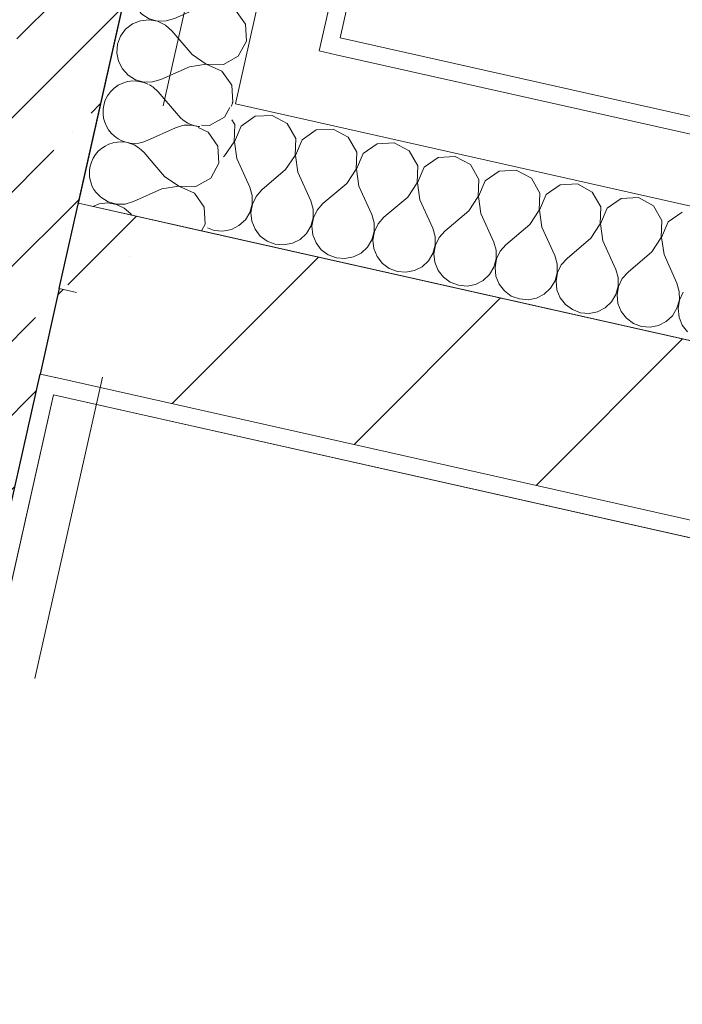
# Model space of a CAD drawing. Header units: millimetres. Extents: x -6990773 to -6682839, y 6117771 to 6220266.
# Tile 152 of 154: x -6930206 to -6929449, y 6143675 to 6144800. Entities that reach past the tile are written whole.
import ezdxf
from ezdxf.enums import TextEntityAlignment as Align

# ---------------------------------------------------------------- set-up
doc = ezdxf.new("R2010")
doc.units = ezdxf.units.MM
doc.header["$MEASUREMENT"] = 0
doc.linetypes.add('Штрихпунктирная', pattern=[670.277762, 352.777767, -176.388884, 0, -141.111112])
for name, color, linetype in [('S - МОП.АР', 7, 'Continuous'), ('АР-Стены_внутренние_пилоны.АР', 7, 'Continuous'), ('АР-Чертеж-Оси_Осевые размеры.АР', 7, 'Continuous'), ('Кровля', 7, 'Continuous')]:
    doc.layers.add(name, color=color, linetype=linetype)
for name, color, linetype, lineweight in [('АР-Стены_внутренние_пилоны.АР_Ном._пера__1', 7, 'Continuous', 30), ('АР-Чертеж-Оси_Осевые размеры.АР_Ном._пера__120', 7, 'Continuous', 0), ('Кровля_Ном._пера__1', 7, 'Continuous', 0)]:
    doc.layers.add(name, color=color, linetype=linetype, lineweight=lineweight)
doc.styles.add('РЎР“Р•РќР•Р\xa0Р\x98Р\xa0_РЎРўР\x98Р›Р¬_4', font='GOTHIC.TTF')
pattern_1 = [(45, (-6566190.34, 6562677.8), (-127.279217, 127.279217), [])]
pattern_2 = [(45, (-6566190.34, 6563027.8), (-111.369318, 111.369318), [0, -105, 0, -157.5]), (110, (-6565840.34, 6563027.8), (148.001588, 53.868173), [0, -77, 0, -133])]
pattern_3 = [(45, (-6566190.34, 6562677.8), (-84.852814, 84.852814), []), (45, (-6566232.77, 6562720.22), (-84.852814, 84.852814), [90, -30, 0, -30])]

# ---------------------------------------------------------------- blocks, each defined once
blk = doc.blocks.new('Стена_56_6', base_point=(-7157520.9, 6144514.4))
at = {"layer": 'Кровля', "linetype": 'Continuous', "lineweight": 0, "true_color": 0x000000}
h = blk.add_hatch(dxfattribs=at)
h.set_pattern_fill('БЛОКИ_БЕТОННЫЕ_ЭФФЕКТИВН_7F', color=18, style=0, pattern_type=2)
h.set_pattern_definition(pattern_1)
h.paths.add_polyline_path([(-7157427.5, 6144390.9), (-7154625.5, 6143761.6), (-7154581.6, 6143956.7), (-7157401.5, 6144590)])
h = blk.add_hatch(dxfattribs=at)
h.set_pattern_fill('БЛОКИ_БЕТОННЫЕ_ЭФФЕКТИВН_7F', color=18, style=0, pattern_type=2)
h.set_pattern_definition(pattern_1)
h.paths.add_polyline_path([(-7157425.8, 6144390.5), (-7157403.9, 6144488.1), (-7157423.4, 6144492.4), (-7157445.3, 6144394.9)])
h = blk.add_hatch(dxfattribs=at)
h.set_pattern_fill('ШТУКАТУРКА__ГИПС_01_0006', color=18, style=0, pattern_type=2)
h.set_pattern_definition(pattern_2)
h.paths.add_polyline_path([(-7157430.1, 6144371), (-7154629.8, 6143742), (-7154625.5, 6143761.6), (-7157427.5, 6144390.9)])
at = {"layer": 'АР-Стены_внутренние_пилоны.АР_Ном._пера__1', "color": 7, "linetype": 'Continuous', "lineweight": 30}
blk.add_line((-7157423.4, 6144492.4), (-7157445.3, 6144394.9), dxfattribs=at)
at = {"layer": 'АР-Стены_внутренние_пилоны.АР_Ном._пера__1', "color": 7, "linetype": 'Continuous', "lineweight": 15}
blk.add_line((-7157445.3, 6144394.9), (-7157425.8, 6144390.5), dxfattribs=at)
at = {"layer": 'Кровля_Ном._пера__1', "color": 7, "linetype": 'Continuous', "lineweight": 15}
blk.add_line((-7157427.5, 6144390.9), (-7154625.5, 6143761.6), dxfattribs=at)
at = {"layer": 'Кровля_Ном._пера__1', "color": 7, "linetype": 'Continuous', "lineweight": 15, "flags": 128}
blk.add_lwpolyline([(-7154581.6, 6143956.7), (-7157401.5, 6144590)], dxfattribs=at)
at = {"layer": 'Кровля_Ном._пера__1', "color": 7, "linetype": 'Continuous', "lineweight": 0, "flags": 128}
blk.add_lwpolyline([(-7157430.1, 6144371), (-7154629.8, 6143742)], dxfattribs=at)
blk = doc.blocks.new('*X129', base_point=(-6566190.3, 6562677.8))
at = {"layer": 'Кровля_Ном._пера__1', "color": 7, "linetype": 'Continuous', "lineweight": 0}
for p, q in [((-7157234.7, 6144688.3), (-7157228.8, 6144699.3)), ((-7157251.7, 6144678.7), (-7157234.7, 6144688.3)), ((-7157253.3, 6144671.3), (-7157265, 6144676.4)), ((-7157260.9, 6144679), (-7157251.7, 6144678.7)), ((-7157242.2, 6144655.3), (-7157253.3, 6144671.3)), ((-7157241.1, 6144635.8), (-7157242.2, 6144655.3)), ((-7157303.1, 6144620.4), (-7157320.7, 6144641.1)), ((-7157250.4, 6144618.7), (-7157241.1, 6144635.8)), ((-7157303.1, 6144620.4), (-7157286.8, 6144609.6)), ((-7157286.9, 6144609.3), (-7157306.2, 6144606.5)), ((-7157269, 6144601.6), (-7157286.9, 6144609.3)), ((-7157286.8, 6144609.6), (-7157267.3, 6144609)), ((-7157267.3, 6144609), (-7157250.4, 6144618.7)), ((-7157381.5, 6144602.6), (-7157376, 6144596.8)), ((-7157306.2, 6144606.5), (-7157338.8, 6144591.9)), ((-7157257.8, 6144585.6), (-7157269, 6144601.6)), ((-7157377.7, 6144589.4), (-7157385.3, 6144586.4)), ((-7157367.9, 6144590.4), (-7157377.7, 6144589.4)), ((-7157376, 6144596.8), (-7157367.6, 6144591.7)), ((-7157358.2, 6144588.7), (-7157367.9, 6144590.4)), ((-7157367.6, 6144591.7), (-7157358.1, 6144589)), ((-7157349.3, 6144584.5), (-7157358.2, 6144588.7)), ((-7157358.1, 6144589), (-7157348.2, 6144589.1)), ((-7157348.2, 6144589.1), (-7157338.8, 6144591.9)), ((-7157341.9, 6144577.9), (-7157349.3, 6144584.5)), ((-7157340.5, 6144576.3), (-7157341.9, 6144577.9)), ((-7157256.7, 6144566.1), (-7157257.8, 6144585.6)), ((-7157260.9, 6144558.4), (-7157256.7, 6144566.1))]:
    blk.add_line(p, q, dxfattribs=at)
blk = doc.blocks.new('*X130', base_point=(-6566190.3, 6562677.8))
at = {"layer": 'Кровля_Ном._пера__1', "color": 7, "linetype": 'Continuous', "lineweight": 0}
for p, q in [((-7157287.4, 6144690.1), (-7157310.6, 6144717.3)), ((-7157290.6, 6144676.2), (-7157323.1, 6144661.6)), ((-7157320.7, 6144641.1), (-7157326.3, 6144647.6))]:
    blk.add_line(p, q, dxfattribs=at)
for centre, start, end in [((-7157337.8, 6144694.1), 92.6729, 167.3428), ((-7157337.8, 6144694.1), 40.4729, 62.0119), ((-7157337.8, 6144694.1), 167.3428, 294.2126), ((-7157260.3, 6144713.3), 338.9259, 345.3024), ((-7157260.3, 6144713.3), 220.4729, 265.7595), ((-7157275.9, 6144643.6), 70.0207, 114.2126), ((-7157353.4, 6144624.4), 40.4729, 167.3428), ((-7157353.4, 6144624.4), 167.3428, 217.8447)]:
    blk.add_arc(centre, 35.7, start, end, dxfattribs=at)
blk = doc.blocks.new('*X131', base_point=(-6566190.3, 6562677.8))
at = {"layer": 'Кровля_Ном._пера__1', "color": 7, "linetype": 'Continuous', "lineweight": 0}
for p, q in [((-7157197, 6145477.8), (-7157200.5, 6145468.6)), ((-7157191.2, 6145485.7), (-7157197, 6145477.8)), ((-7157200.5, 6145468.6), (-7157201.3, 6145458.8)), ((-7157115.3, 6145456.8), (-7157127.8, 6145471.5)), ((-7157201.3, 6145458.8), (-7157199.4, 6145449.1)), ((-7157115.3, 6145456.8), (-7157099, 6145445.9)), ((-7157079.5, 6145445.3), (-7157062.6, 6145455)), ((-7157062.6, 6145455), (-7157061.7, 6145456.6)), ((-7157199.4, 6145449.1), (-7157194.9, 6145440.3)), ((-7157118.4, 6145442.8), (-7157151, 6145428.2)), ((-7157099.1, 6145445.7), (-7157118.4, 6145442.8)), ((-7157081.2, 6145437.9), (-7157099.1, 6145445.7)), ((-7157099, 6145445.9), (-7157079.5, 6145445.3)), ((-7157194.9, 6145440.3), (-7157188.2, 6145433.1)), ((-7157188.2, 6145433.1), (-7157179.8, 6145428)), ((-7157070, 6145421.9), (-7157081.2, 6145437.9)), ((-7157199, 6145422.1), (-7157206.8, 6145416)), ((-7157189.8, 6145425.7), (-7157199, 6145422.1)), ((-7157180, 6145426.7), (-7157189.8, 6145425.7)), ((-7157170.3, 6145425.1), (-7157180, 6145426.7)), ((-7157179.8, 6145428), (-7157170.3, 6145425.3)), ((-7157170.3, 6145425.3), (-7157160.4, 6145425.4)), ((-7157161.5, 6145420.8), (-7157170.3, 6145425.1)), ((-7157154.1, 6145414.2), (-7157161.5, 6145420.8)), ((-7157160.4, 6145425.4), (-7157151, 6145428.2)), ((-7157068.9, 6145402.4), (-7157070, 6145421.9)), ((-7157212.6, 6145408.1), (-7157216.1, 6145398.9)), ((-7157206.8, 6145416), (-7157212.6, 6145408.1)), ((-7157130.9, 6145387.1), (-7157154.1, 6145414.2)), ((-7157216.1, 6145398.9), (-7157216.9, 6145389.1)), ((-7157078.2, 6145385.3), (-7157068.9, 6145402.4)), ((-7157216.9, 6145389.1), (-7157215, 6145379.4)), ((-7157130.9, 6145387.1), (-7157114.7, 6145376.2)), ((-7157095.2, 6145375.6), (-7157078.2, 6145385.3)), ((-7157215, 6145379.4), (-7157210.5, 6145370.6)), ((-7157114.7, 6145376), (-7157134, 6145373.1)), ((-7157114.7, 6145376.2), (-7157095.2, 6145375.6)), ((-7157096.8, 6145368.2), (-7157114.7, 6145376)), ((-7157210.5, 6145370.6), (-7157203.8, 6145363.4)), ((-7157203.8, 6145363.4), (-7157195.4, 6145358.3)), ((-7157134, 6145373.1), (-7157166.6, 6145358.5)), ((-7157085.6, 6145352.2), (-7157096.8, 6145368.2)), ((-7157214.6, 6145352.4), (-7157222.4, 6145346.3)), ((-7157205.5, 6145356), (-7157214.6, 6145352.4)), ((-7157195.7, 6145357.1), (-7157205.5, 6145356)), ((-7157186, 6145355.4), (-7157195.7, 6145357.1)), ((-7157195.4, 6145358.3), (-7157185.9, 6145355.6)), ((-7157177.1, 6145351.1), (-7157186, 6145355.4)), ((-7157185.9, 6145355.6), (-7157176.1, 6145355.7)), ((-7157169.7, 6145344.5), (-7157177.1, 6145351.1)), ((-7157176.1, 6145355.7), (-7157166.6, 6145358.5)), ((-7157084.6, 6145332.7), (-7157085.6, 6145352.2)), ((-7157222.4, 6145346.3), (-7157228.3, 6145338.4)), ((-7157146.6, 6145317.4), (-7157169.7, 6145344.5)), ((-7157231.8, 6145329.2), (-7157232.6, 6145319.4)), ((-7157228.3, 6145338.4), (-7157231.8, 6145329.2)), ((-7157093.9, 6145315.6), (-7157084.6, 6145332.7)), ((-7157232.6, 6145319.4), (-7157230.7, 6145309.7)), ((-7157146.6, 6145317.4), (-7157130.3, 6145306.6)), ((-7157230.7, 6145309.7), (-7157226.2, 6145300.9)), ((-7157130.4, 6145306.3), (-7157149.7, 6145303.4)), ((-7157112.5, 6145298.5), (-7157130.4, 6145306.3)), ((-7157130.3, 6145306.6), (-7157110.8, 6145305.9)), ((-7157110.8, 6145305.9), (-7157093.9, 6145315.6)), ((-7157226.2, 6145300.9), (-7157219.5, 6145293.7)), ((-7157149.7, 6145303.4), (-7157182.3, 6145288.8)), ((-7157101.3, 6145282.5), (-7157112.5, 6145298.5)), ((-7157221.2, 6145286.3), (-7157230.3, 6145282.7)), ((-7157211.4, 6145287.4), (-7157221.2, 6145286.3)), ((-7157219.5, 6145293.7), (-7157211.1, 6145288.6)), ((-7157201.6, 6145285.7), (-7157211.4, 6145287.4)), ((-7157211.1, 6145288.6), (-7157201.6, 6145286)), ((-7157201.6, 6145286), (-7157191.7, 6145286)), ((-7157192.8, 6145281.4), (-7157201.6, 6145285.7)), ((-7157191.7, 6145286), (-7157182.3, 6145288.8)), ((-7157238.1, 6145276.6), (-7157243.9, 6145268.7)), ((-7157230.3, 6145282.7), (-7157238.1, 6145276.6)), ((-7157185.4, 6145274.9), (-7157192.8, 6145281.4)), ((-7157162.2, 6145247.7), (-7157185.4, 6145274.9)), ((-7157100.2, 6145263), (-7157101.3, 6145282.5)), ((-7157243.9, 6145268.7), (-7157247.4, 6145259.5)), ((-7157109.5, 6145245.9), (-7157100.2, 6145263)), ((-7157247.4, 6145259.5), (-7157248.2, 6145249.7)), ((-7157248.2, 6145249.7), (-7157246.3, 6145240)), ((-7157246.3, 6145240), (-7157241.9, 6145231.2)), ((-7157162.2, 6145247.7), (-7157146, 6145236.9)), ((-7157126.5, 6145236.2), (-7157109.5, 6145245.9)), ((-7157241.9, 6145231.2), (-7157235.1, 6145224)), ((-7157165.3, 6145233.7), (-7157197.9, 6145219.1)), ((-7157146, 6145236.6), (-7157165.3, 6145233.7)), ((-7157146, 6145236.9), (-7157126.5, 6145236.2)), ((-7157128.1, 6145228.8), (-7157146, 6145236.6)), ((-7157116.9, 6145212.8), (-7157128.1, 6145228.8)), ((-7157236.8, 6145216.6), (-7157245.9, 6145213)), ((-7157227, 6145217.7), (-7157236.8, 6145216.6)), ((-7157235.1, 6145224), (-7157226.7, 6145218.9)), ((-7157217.3, 6145216), (-7157227, 6145217.7)), ((-7157226.7, 6145218.9), (-7157217.2, 6145216.3)), ((-7157208.4, 6145211.7), (-7157217.3, 6145216)), ((-7157217.2, 6145216.3), (-7157207.4, 6145216.3)), ((-7157207.4, 6145216.3), (-7157197.9, 6145219.1)), ((-7157253.7, 6145207), (-7157259.6, 6145199)), ((-7157245.9, 6145213), (-7157253.7, 6145207)), ((-7157201, 6145205.2), (-7157208.4, 6145211.7)), ((-7157177.9, 6145178), (-7157201, 6145205.2)), ((-7157115.9, 6145193.3), (-7157116.9, 6145212.8)), ((-7157259.6, 6145199), (-7157263.1, 6145189.8)), ((-7157125.2, 6145176.2), (-7157115.9, 6145193.3)), ((-7157263.1, 6145189.8), (-7157263.9, 6145180)), ((-7157263.9, 6145180), (-7157262, 6145170.3)), ((-7157177.9, 6145178), (-7157161.6, 6145167.2)), ((-7157142.1, 6145166.5), (-7157125.2, 6145176.2)), ((-7157262, 6145170.3), (-7157257.5, 6145161.5)), ((-7157257.5, 6145161.5), (-7157250.8, 6145154.3)), ((-7157181, 6145164.1), (-7157213.6, 6145149.4)), ((-7157161.7, 6145166.9), (-7157181, 6145164.1)), ((-7157143.8, 6145159.1), (-7157161.7, 6145166.9)), ((-7157161.6, 6145167.2), (-7157142.1, 6145166.5)), ((-7157250.8, 6145154.3), (-7157242.4, 6145149.2)), ((-7157242.4, 6145149.2), (-7157232.9, 6145146.6)), ((-7157223, 6145146.6), (-7157213.6, 6145149.4)), ((-7157132.6, 6145143.1), (-7157143.8, 6145159.1)), ((-7157269.4, 6145137.3), (-7157275.3, 6145129.3)), ((-7157261.6, 6145143.3), (-7157269.4, 6145137.3)), ((-7157252.5, 6145147), (-7157261.6, 6145143.3)), ((-7157242.7, 6145148), (-7157252.5, 6145147)), ((-7157232.9, 6145146.3), (-7157242.7, 6145148)), ((-7157232.9, 6145146.6), (-7157223, 6145146.6)), ((-7157224.1, 6145142), (-7157232.9, 6145146.3)), ((-7157216.7, 6145135.5), (-7157224.1, 6145142)), ((-7157131.5, 6145123.7), (-7157132.6, 6145143.1)), ((-7157275.3, 6145129.3), (-7157278.7, 6145120.1)), ((-7157193.5, 6145108.3), (-7157216.7, 6145135.5)), ((-7157278.7, 6145120.1), (-7157279.5, 6145110.3)), ((-7157140.8, 6145106.5), (-7157131.5, 6145123.7)), ((-7157279.5, 6145110.3), (-7157277.6, 6145100.6)), ((-7157193.5, 6145108.3), (-7157177.3, 6145097.5)), ((-7157157.8, 6145096.8), (-7157140.8, 6145106.5)), ((-7157277.6, 6145100.6), (-7157273.2, 6145091.8)), ((-7157196.6, 6145094.4), (-7157229.2, 6145079.7)), ((-7157177.3, 6145097.2), (-7157196.6, 6145094.4)), ((-7157177.3, 6145097.5), (-7157157.8, 6145096.8)), ((-7157159.4, 6145089.5), (-7157177.3, 6145097.2)), ((-7157273.2, 6145091.8), (-7157266.5, 6145084.6)), ((-7157266.5, 6145084.6), (-7157258, 6145079.5)), ((-7157148.2, 6145073.5), (-7157159.4, 6145089.5)), ((-7157277.3, 6145073.6), (-7157285, 6145067.6)), ((-7157268.1, 6145077.3), (-7157277.3, 6145073.6)), ((-7157258.3, 6145078.3), (-7157268.1, 6145077.3)), ((-7157248.6, 6145076.6), (-7157258.3, 6145078.3)), ((-7157258, 6145079.5), (-7157248.5, 6145076.9)), ((-7157239.7, 6145072.3), (-7157248.6, 6145076.6)), ((-7157248.5, 6145076.9), (-7157238.7, 6145077)), ((-7157232.4, 6145065.8), (-7157239.7, 6145072.3)), ((-7157238.7, 6145077), (-7157229.2, 6145079.7)), ((-7157147.2, 6145054), (-7157148.2, 6145073.5)), ((-7157290.9, 6145059.6), (-7157294.4, 6145050.4)), ((-7157285, 6145067.6), (-7157290.9, 6145059.6)), ((-7157209.2, 6145038.6), (-7157232.4, 6145065.8)), ((-7157294.4, 6145050.4), (-7157295.2, 6145040.6)), ((-7157156.5, 6145036.8), (-7157147.2, 6145054)), ((-7157295.2, 6145040.6), (-7157293.3, 6145030.9)), ((-7157209.2, 6145038.6), (-7157192.9, 6145027.8)), ((-7157173.4, 6145027.1), (-7157156.5, 6145036.8)), ((-7157293.3, 6145030.9), (-7157288.8, 6145022.1)), ((-7157212.3, 6145024.7), (-7157244.9, 6145010)), ((-7157193, 6145027.5), (-7157212.3, 6145024.7)), ((-7157175.1, 6145019.8), (-7157193, 6145027.5)), ((-7157192.9, 6145027.8), (-7157173.4, 6145027.1)), ((-7157288.8, 6145022.1), (-7157282.1, 6145014.9)), ((-7157282.1, 6145014.9), (-7157273.7, 6145009.8)), ((-7157163.9, 6145003.8), (-7157175.1, 6145019.8)), ((-7157292.9, 6145003.9), (-7157300.7, 6144997.9)), ((-7157283.8, 6145007.6), (-7157292.9, 6145003.9)), ((-7157274, 6145008.6), (-7157283.8, 6145007.6)), ((-7157264.2, 6145006.9), (-7157274, 6145008.6)), ((-7157273.7, 6145009.8), (-7157264.2, 6145007.2)), ((-7157264.2, 6145007.2), (-7157254.3, 6145007.3)), ((-7157255.4, 6145002.6), (-7157264.2, 6145006.9)), ((-7157248, 6144996.1), (-7157255.4, 6145002.6)), ((-7157254.3, 6145007.3), (-7157244.9, 6145010)), ((-7157162.8, 6144984.3), (-7157163.9, 6145003.8)), ((-7157300.7, 6144997.9), (-7157306.6, 6144990)), ((-7157224.8, 6144968.9), (-7157248, 6144996.1)), ((-7157310, 6144980.7), (-7157310.8, 6144970.9)), ((-7157306.6, 6144990), (-7157310, 6144980.7)), ((-7157172.1, 6144967.1), (-7157162.8, 6144984.3)), ((-7157310.8, 6144970.9), (-7157308.9, 6144961.2)), ((-7157224.8, 6144968.9), (-7157208.6, 6144958.1)), ((-7157308.9, 6144961.2), (-7157304.5, 6144952.5)), ((-7157208.6, 6144957.8), (-7157228, 6144955)), ((-7157208.6, 6144958.1), (-7157189.1, 6144957.4)), ((-7157190.7, 6144950.1), (-7157208.6, 6144957.8)), ((-7157189.1, 6144957.4), (-7157172.1, 6144967.1)), ((-7157304.5, 6144952.5), (-7157297.8, 6144945.2)), ((-7157228, 6144955), (-7157260.5, 6144940.3)), ((-7157179.5, 6144934.1), (-7157190.7, 6144950.1)), ((-7157299.4, 6144937.9), (-7157308.6, 6144934.2)), ((-7157289.6, 6144938.9), (-7157299.4, 6144937.9)), ((-7157297.8, 6144945.2), (-7157289.3, 6144940.1)), ((-7157279.9, 6144937.2), (-7157289.6, 6144938.9)), ((-7157289.3, 6144940.1), (-7157279.8, 6144937.5)), ((-7157271, 6144932.9), (-7157279.9, 6144937.2)), ((-7157279.8, 6144937.5), (-7157270, 6144937.6)), ((-7157270, 6144937.6), (-7157260.5, 6144940.3)), ((-7157316.4, 6144928.2), (-7157322.2, 6144920.3)), ((-7157308.6, 6144934.2), (-7157316.4, 6144928.2)), ((-7157263.7, 6144926.4), (-7157271, 6144932.9)), ((-7157240.5, 6144899.2), (-7157263.7, 6144926.4)), ((-7157178.5, 6144914.6), (-7157179.5, 6144934.1)), ((-7157322.2, 6144920.3), (-7157325.7, 6144911)), ((-7157187.8, 6144897.4), (-7157178.5, 6144914.6)), ((-7157325.7, 6144911), (-7157326.5, 6144901.2)), ((-7157326.5, 6144901.2), (-7157324.6, 6144891.5)), ((-7157324.6, 6144891.5), (-7157320.1, 6144882.8)), ((-7157240.5, 6144899.2), (-7157224.2, 6144888.4)), ((-7157204.7, 6144887.7), (-7157187.8, 6144897.4)), ((-7157320.1, 6144882.8), (-7157313.4, 6144875.5)), ((-7157243.6, 6144885.3), (-7157276.2, 6144870.6)), ((-7157224.3, 6144888.1), (-7157243.6, 6144885.3)), ((-7157206.4, 6144880.4), (-7157224.3, 6144888.1)), ((-7157224.2, 6144888.4), (-7157204.7, 6144887.7)), ((-7157195.2, 6144864.4), (-7157206.4, 6144880.4)), ((-7157315.1, 6144868.2), (-7157324.2, 6144864.5)), ((-7157305.3, 6144869.2), (-7157315.1, 6144868.2)), ((-7157313.4, 6144875.5), (-7157305, 6144870.4)), ((-7157295.6, 6144867.5), (-7157305.3, 6144869.2)), ((-7157305, 6144870.4), (-7157295.5, 6144867.8)), ((-7157286.7, 6144863.2), (-7157295.6, 6144867.5)), ((-7157295.5, 6144867.8), (-7157285.6, 6144867.9)), ((-7157285.6, 6144867.9), (-7157276.2, 6144870.6)), ((-7157332, 6144858.5), (-7157337.9, 6144850.6)), ((-7157324.2, 6144864.5), (-7157332, 6144858.5)), ((-7157279.3, 6144856.7), (-7157286.7, 6144863.2)), ((-7157256.1, 6144829.5), (-7157279.3, 6144856.7)), ((-7157194.1, 6144844.9), (-7157195.2, 6144864.4)), ((-7157337.9, 6144850.6), (-7157341.3, 6144841.3)), ((-7157203.4, 6144827.7), (-7157194.1, 6144844.9)), ((-7157341.3, 6144841.3), (-7157342.1, 6144831.5)), ((-7157342.1, 6144831.5), (-7157340.2, 6144821.9)), ((-7157256.1, 6144829.5), (-7157239.9, 6144818.7)), ((-7157220.4, 6144818), (-7157203.4, 6144827.7)), ((-7157340.2, 6144821.9), (-7157335.8, 6144813.1)), ((-7157335.8, 6144813.1), (-7157329.1, 6144805.8)), ((-7157259.3, 6144815.6), (-7157291.8, 6144800.9)), ((-7157239.9, 6144818.4), (-7157259.3, 6144815.6)), ((-7157239.9, 6144818.7), (-7157220.4, 6144818)), ((-7157222, 6144810.7), (-7157239.9, 6144818.4)), ((-7157329.1, 6144805.8), (-7157320.6, 6144800.7)), ((-7157320.6, 6144800.7), (-7157311.1, 6144798.1)), ((-7157301.3, 6144798.2), (-7157291.8, 6144800.9)), ((-7157210.9, 6144794.7), (-7157222, 6144810.7)), ((-7157347.7, 6144788.8), (-7157353.5, 6144780.9)), ((-7157339.9, 6144794.8), (-7157347.7, 6144788.8)), ((-7157330.7, 6144798.5), (-7157339.9, 6144794.8)), ((-7157320.9, 6144799.5), (-7157330.7, 6144798.5)), ((-7157311.2, 6144797.8), (-7157320.9, 6144799.5)), ((-7157302.3, 6144793.5), (-7157311.2, 6144797.8)), ((-7157311.1, 6144798.1), (-7157301.3, 6144798.2)), ((-7157295, 6144787), (-7157302.3, 6144793.5)), ((-7157209.8, 6144775.2), (-7157210.9, 6144794.7)), ((-7157353.5, 6144780.9), (-7157357, 6144771.6)), ((-7157271.8, 6144759.8), (-7157295, 6144787)), ((-7157357, 6144771.6), (-7157357.8, 6144761.8)), ((-7157219.1, 6144758), (-7157209.8, 6144775.2)), ((-7157357.8, 6144761.8), (-7157355.9, 6144752.2)), ((-7157271.8, 6144759.8), (-7157255.5, 6144749)), ((-7157236, 6144748.3), (-7157219.1, 6144758)), ((-7157355.9, 6144752.2), (-7157351.4, 6144743.4)), ((-7157274.9, 6144745.9), (-7157307.5, 6144731.2)), ((-7157255.6, 6144748.7), (-7157274.9, 6144745.9)), ((-7157237.7, 6144741), (-7157255.6, 6144748.7)), ((-7157255.5, 6144749), (-7157236, 6144748.3)), ((-7157351.4, 6144743.4), (-7157344.7, 6144736.2)), ((-7157344.7, 6144736.2), (-7157336.3, 6144731)), ((-7157226.5, 6144725), (-7157237.7, 6144741)), ((-7157336.6, 6144729.8), (-7157338.6, 6144729.6)), ((-7157326.9, 6144728.1), (-7157336.6, 6144729.8)), ((-7157336.3, 6144731), (-7157326.8, 6144728.4)), ((-7157322.4, 6144726), (-7157326.9, 6144728.1)), ((-7157326.8, 6144728.4), (-7157316.9, 6144728.5)), ((-7157316.9, 6144728.5), (-7157307.5, 6144731.2)), ((-7157225.4, 6144705.5), (-7157226.5, 6144725)), ((-7157226, 6144704.3), (-7157225.4, 6144705.5))]:
    blk.add_line(p, q, dxfattribs=at)
blk = doc.blocks.new('Стена_63_6', base_point=(-7157199.8, 6145487.6))
at = {"layer": 'Кровля_Ном._пера__1', "color": 7, "linetype": 'Continuous', "lineweight": 0}
for p, q in [((-7157222.2, 6144703.5), (-7157053.5, 6145454.8)), ((-7157126.6, 6144764), (-7156975.4, 6145437.2)), ((-7157126.6, 6144764), (-7157107.1, 6144759.6)), ((-7157222.2, 6144703.5), (-7157144.2, 6144685.9))]:
    blk.add_line(p, q, dxfattribs=at)
at = {"layer": 'Кровля_Ном._пера__1', "color": 7, "linetype": 'Continuous', "lineweight": 0, "flags": 128}
for points in [[(-7157199.8, 6145487.6), (-7157401.4, 6144590)], [(-7157102.7, 6144779.1), (-7156955.9, 6145432.9)], [(-7157401.4, 6144590), (-7157255.1, 6144557.1)]]:
    blk.add_lwpolyline(points, dxfattribs=at)
at = {"layer": 'Кровля', "color": 7, "lineweight": 0}
for name in ['*X131', '*X130', '*X129']:
    blk.add_blockref(name, (-6566190.3, 6562677.8), dxfattribs=at)
blk = doc.blocks.new('Стена_64_6', base_point=(-7157520.9, 6144514.4))
at = {"layer": 'АР-Стены_внутренние_пилоны.АР', "linetype": 'Continuous', "lineweight": 0, "true_color": 0x000000}
h = blk.add_hatch(dxfattribs=at)
h.set_pattern_fill('ШТУКАТУРКА__ГИПС_01_0006', color=18, style=0, pattern_type=2)
h.set_pattern_definition(pattern_2)
h.paths.add_polyline_path([(-7157414.5, 6145535.8), (-7157638, 6144540.7), (-7157618.5, 6144536.3), (-7157395, 6145531.5)])
h = blk.add_hatch(dxfattribs=at)
h.set_pattern_fill('ЖЕЛЕЗОБЕТОН__PROJECT__0006', color=18, style=0, pattern_type=2)
h.set_pattern_definition(pattern_3)
h.paths.add_polyline_path([(-7157395, 6145531.5), (-7157618.5, 6144536.3), (-7157423.4, 6144492.4), (-7157199.8, 6145487.6)])
at = {"layer": 'АР-Стены_внутренние_пилоны.АР_Ном._пера__1', "color": 7, "linetype": 'Continuous', "lineweight": 30}
blk.add_line((-7157395, 6145531.5), (-7157618.5, 6144536.3), dxfattribs=at)
at = {"layer": 'АР-Стены_внутренние_пилоны.АР_Ном._пера__1', "color": 7, "linetype": 'Continuous', "lineweight": 0, "flags": 128}
for points in [[(-7157414.5, 6145535.8), (-7157638, 6144540.7)], [(-7157414.5, 6145535.8), (-7157395, 6145531.5)]]:
    blk.add_lwpolyline(points, dxfattribs=at)
at = {"layer": 'АР-Стены_внутренние_пилоны.АР_Ном._пера__1', "color": 7, "linetype": 'Continuous', "lineweight": 30, "flags": 128}
for points in [[(-7157395, 6145531.5), (-7157199.8, 6145487.6)], [(-7157423.4, 6144492.4), (-7157199.8, 6145487.6)]]:
    blk.add_lwpolyline(points, dxfattribs=at)
blk = doc.blocks.new('*X150', base_point=(-6566190.3, 6562677.8))
at = {"layer": 'Кровля_Ном._пера__1', "color": 7, "linetype": 'Continuous', "lineweight": 0}
for p, q in [((-7157199.8, 6144689.3), (-7157215.8, 6144678.1)), ((-7157180.3, 6144690.4), (-7157199.8, 6144689.3)), ((-7157163.1, 6144681.1), (-7157180.3, 6144690.4)), ((-7157223.1, 6144679.8), (-7157226.3, 6144685.3)), ((-7157223.8, 6144660.3), (-7157223.1, 6144679.8)), ((-7157215.8, 6144678.1), (-7157223.5, 6144660.2)), ((-7157153.4, 6144664.1), (-7157163.1, 6144681.1)), ((-7157130.1, 6144673.7), (-7157146.1, 6144662.5)), ((-7157110.6, 6144674.7), (-7157130.1, 6144673.7)), ((-7157093.4, 6144665.4), (-7157110.6, 6144674.7)), ((-7157083.7, 6144648.5), (-7157093.4, 6144665.4)), ((-7157234.6, 6144644), (-7157223.8, 6144660.3)), ((-7157223.5, 6144660.2), (-7157220.7, 6144640.9)), ((-7157154.1, 6144644.6), (-7157153.4, 6144664.1)), ((-7157146.1, 6144662.5), (-7157153.8, 6144644.6)), ((-7157060.4, 6144658), (-7157076.4, 6144646.8)), ((-7157040.9, 6144659.1), (-7157060.4, 6144658)), ((-7157023.7, 6144649.8), (-7157040.9, 6144659.1)), ((-7157234.6, 6144644), (-7157235.8, 6144643)), ((-7157164.9, 6144628.4), (-7157154.1, 6144644.6)), ((-7157153.8, 6144644.6), (-7157151, 6144625.3)), ((-7157084.4, 6144629), (-7157083.7, 6144648.5)), ((-7157076.4, 6144646.8), (-7157084.1, 6144628.9)), ((-7157014, 6144632.8), (-7157023.7, 6144649.8)), ((-7156990.7, 6144642.4), (-7157006.7, 6144631.2)), ((-7156971.2, 6144643.4), (-7156990.7, 6144642.4)), ((-7156954, 6144634.1), (-7156971.2, 6144643.4)), ((-7157220.7, 6144640.9), (-7157206, 6144608.3)), ((-7157014.7, 6144613.3), (-7157014, 6144632.8)), ((-7157006.7, 6144631.2), (-7157014.4, 6144613.3)), ((-7156944.4, 6144617.2), (-7156954, 6144634.1)), ((-7157164.9, 6144628.4), (-7157192.1, 6144605.2)), ((-7157151, 6144625.3), (-7157136.3, 6144592.7)), ((-7157095.2, 6144612.7), (-7157084.4, 6144629)), ((-7157084.1, 6144628.9), (-7157081.3, 6144609.6)), ((-7156921, 6144626.7), (-7156937, 6144615.5)), ((-7156901.5, 6144627.8), (-7156921, 6144626.7)), ((-7156884.3, 6144618.5), (-7156901.5, 6144627.8)), ((-7157095.2, 6144612.7), (-7157122.4, 6144589.5)), ((-7157081.3, 6144609.6), (-7157066.6, 6144577)), ((-7157025.5, 6144597.1), (-7157014.7, 6144613.3)), ((-7157014.4, 6144613.3), (-7157011.6, 6144593.9)), ((-7156945, 6144597.7), (-7156944.4, 6144617.2)), ((-7156937, 6144615.5), (-7156944.7, 6144597.6)), ((-7156874.7, 6144601.5), (-7156884.3, 6144618.5)), ((-7156851.3, 6144611), (-7156867.3, 6144599.9)), ((-7156831.8, 6144612.1), (-7156851.3, 6144611)), ((-7156814.7, 6144602.8), (-7156831.8, 6144612.1)), ((-7157203.3, 6144598.9), (-7157206, 6144608.3)), ((-7157203.2, 6144589), (-7157203.3, 6144598.9)), ((-7157198.6, 6144597.8), (-7157202.9, 6144589)), ((-7157192.1, 6144605.2), (-7157198.6, 6144597.8)), ((-7156955.8, 6144581.4), (-7156945, 6144597.7)), ((-7156944.7, 6144597.6), (-7156941.9, 6144578.3)), ((-7156875.3, 6144582), (-7156874.7, 6144601.5)), ((-7156867.3, 6144599.9), (-7156875, 6144582)), ((-7156805, 6144585.9), (-7156814.7, 6144602.8)), ((-7157205.8, 6144579.5), (-7157203.2, 6144589)), ((-7157202.9, 6144589), (-7157204.6, 6144579.2)), ((-7157133.6, 6144583.2), (-7157136.3, 6144592.7)), ((-7157122.4, 6144589.5), (-7157128.9, 6144582.2)), ((-7157025.5, 6144597.1), (-7157052.7, 6144573.9)), ((-7157011.6, 6144593.9), (-7156996.9, 6144561.4)), ((-7156781.6, 6144595.4), (-7156797.6, 6144584.2)), ((-7156762.1, 6144596.5), (-7156781.6, 6144595.4)), ((-7156745, 6144587.2), (-7156762.1, 6144596.5)), ((-7156735.3, 6144570.2), (-7156745, 6144587.2)), ((-7157210.9, 6144571.1), (-7157205.8, 6144579.5)), ((-7157204.6, 6144579.2), (-7157203.6, 6144569.4)), ((-7157133.5, 6144573.4), (-7157133.6, 6144583.2)), ((-7157128.9, 6144582.2), (-7157133.2, 6144573.3)), ((-7157063.9, 6144567.6), (-7157066.6, 6144577)), ((-7156955.8, 6144581.4), (-7156983, 6144558.2)), ((-7156941.9, 6144578.3), (-7156927.3, 6144545.7)), ((-7156886.1, 6144565.8), (-7156875.3, 6144582)), ((-7156875, 6144582), (-7156872.2, 6144562.6)), ((-7156805.6, 6144566.4), (-7156805, 6144585.9)), ((-7156797.6, 6144584.2), (-7156805.3, 6144566.3)), ((-7156711.9, 6144579.7), (-7156727.9, 6144568.6)), ((-7157226.9, 6144559.9), (-7157218.2, 6144564.4)), ((-7157218.2, 6144564.4), (-7157210.9, 6144571.1)), ((-7157203.6, 6144569.4), (-7157199.9, 6144560.3)), ((-7157141.2, 6144555.4), (-7157136.1, 6144563.9)), ((-7157136.1, 6144563.9), (-7157133.5, 6144573.4)), ((-7157133.2, 6144573.3), (-7157134.9, 6144563.6)), ((-7157134.9, 6144563.6), (-7157133.9, 6144553.8)), ((-7157063.8, 6144557.7), (-7157063.9, 6144567.6)), ((-7157059.2, 6144566.5), (-7157063.5, 6144557.7)), ((-7157052.7, 6144573.9), (-7157059.2, 6144566.5)), ((-7156886.1, 6144565.8), (-7156913.3, 6144542.6)), ((-7156816.5, 6144550.1), (-7156805.6, 6144566.4)), ((-7156805.3, 6144566.3), (-7156802.5, 6144547)), ((-7156735.9, 6144550.7), (-7156735.3, 6144570.2)), ((-7156727.9, 6144568.6), (-7156735.7, 6144550.7)), ((-7157254, 6144561.7), (-7157246.4, 6144558.8)), ((-7157246.4, 6144558.8), (-7157236.6, 6144558)), ((-7157236.6, 6144558), (-7157226.9, 6144559.9)), ((-7157199.9, 6144560.3), (-7157193.9, 6144552.5)), ((-7157193.9, 6144552.5), (-7157186, 6144546.6)), ((-7157148.5, 6144548.7), (-7157141.2, 6144555.4)), ((-7157133.9, 6144553.8), (-7157130.2, 6144544.6)), ((-7157066.4, 6144548.2), (-7157063.8, 6144557.7)), ((-7157063.5, 6144557.7), (-7157065.2, 6144547.9)), ((-7156994.2, 6144551.9), (-7156996.9, 6144561.4)), ((-7156983, 6144558.2), (-7156989.5, 6144550.9)), ((-7156872.2, 6144562.6), (-7156857.6, 6144530.1)), ((-7157186, 6144546.6), (-7157176.7, 6144543.2)), ((-7157176.7, 6144543.2), (-7157166.9, 6144542.4)), ((-7157166.9, 6144542.4), (-7157157.2, 6144544.3)), ((-7157157.2, 6144544.3), (-7157148.5, 6144548.7)), ((-7157130.2, 6144544.6), (-7157124.2, 6144536.9)), ((-7157071.5, 6144539.8), (-7157066.4, 6144548.2)), ((-7157065.2, 6144547.9), (-7157064.2, 6144538.1)), ((-7156996.7, 6144532.6), (-7156994.1, 6144542.1)), ((-7156993.8, 6144542), (-7156995.5, 6144532.3)), ((-7156994.1, 6144542.1), (-7156994.2, 6144551.9)), ((-7156989.5, 6144550.9), (-7156993.8, 6144542)), ((-7156924.5, 6144536.3), (-7156927.3, 6144545.7)), ((-7156913.3, 6144542.6), (-7156919.9, 6144535.2)), ((-7156816.5, 6144550.1), (-7156843.6, 6144526.9)), ((-7156802.5, 6144547), (-7156787.9, 6144514.4)), ((-7156746.8, 6144534.5), (-7156735.9, 6144550.7)), ((-7156735.7, 6144550.7), (-7156732.8, 6144531.3)), ((-7157124.2, 6144536.9), (-7157116.3, 6144531)), ((-7157116.3, 6144531), (-7157107, 6144527.5)), ((-7157087.5, 6144528.6), (-7157078.8, 6144533.1)), ((-7157078.8, 6144533.1), (-7157071.5, 6144539.8)), ((-7157064.2, 6144538.1), (-7157060.5, 6144529)), ((-7157001.8, 6144524.1), (-7156996.7, 6144532.6)), ((-7156995.5, 6144532.3), (-7156994.5, 6144522.5)), ((-7156924.4, 6144526.4), (-7156924.5, 6144536.3)), ((-7156919.9, 6144535.2), (-7156924.1, 6144526.3)), ((-7156854.8, 6144520.6), (-7156857.6, 6144530.1)), ((-7156746.8, 6144534.5), (-7156773.9, 6144511.3)), ((-7156732.8, 6144531.3), (-7156718.2, 6144498.8)), ((-7157107, 6144527.5), (-7157097.2, 6144526.7)), ((-7157097.2, 6144526.7), (-7157087.5, 6144528.6)), ((-7157060.5, 6144529), (-7157054.5, 6144521.2)), ((-7157054.5, 6144521.2), (-7157046.6, 6144515.3)), ((-7157009.1, 6144517.4), (-7157001.8, 6144524.1)), ((-7156994.5, 6144522.5), (-7156990.8, 6144513.3)), ((-7156927, 6144516.9), (-7156924.4, 6144526.4)), ((-7156924.1, 6144526.3), (-7156925.8, 6144516.6)), ((-7156854.7, 6144510.8), (-7156854.8, 6144520.6)), ((-7156850.2, 6144519.6), (-7156854.4, 6144510.7)), ((-7156843.6, 6144526.9), (-7156850.2, 6144519.6)), ((-7157046.6, 6144515.3), (-7157037.3, 6144511.9)), ((-7157037.3, 6144511.9), (-7157027.5, 6144511.1)), ((-7157027.5, 6144511.1), (-7157017.9, 6144513)), ((-7157017.9, 6144513), (-7157009.1, 6144517.4)), ((-7156990.8, 6144513.3), (-7156984.8, 6144505.5)), ((-7156939.4, 6144501.8), (-7156932.2, 6144508.5)), ((-7156932.2, 6144508.5), (-7156927, 6144516.9)), ((-7156925.8, 6144516.6), (-7156924.8, 6144506.8)), ((-7156857.3, 6144501.3), (-7156854.7, 6144510.8)), ((-7156854.4, 6144510.7), (-7156856.1, 6144501)), ((-7156785.1, 6144505), (-7156787.9, 6144514.4)), ((-7156773.9, 6144511.3), (-7156780.5, 6144503.9)), ((-7156984.8, 6144505.5), (-7156976.9, 6144499.7)), ((-7156976.9, 6144499.7), (-7156967.6, 6144496.2)), ((-7156967.6, 6144496.2), (-7156957.8, 6144495.4)), ((-7156957.8, 6144495.4), (-7156948.2, 6144497.3)), ((-7156948.2, 6144497.3), (-7156939.4, 6144501.8)), ((-7156924.8, 6144506.8), (-7156921.1, 6144497.7)), ((-7156921.1, 6144497.7), (-7156915.1, 6144489.9)), ((-7156862.5, 6144492.8), (-7156857.3, 6144501.3)), ((-7156856.1, 6144501), (-7156855.1, 6144491.2)), ((-7156785, 6144495.1), (-7156785.1, 6144505)), ((-7156780.5, 6144503.9), (-7156784.7, 6144495)), ((-7156715.4, 6144489.3), (-7156718.2, 6144498.8)), ((-7156915.1, 6144489.9), (-7156907.2, 6144484)), ((-7156878.5, 6144481.7), (-7156869.7, 6144486.1)), ((-7156869.7, 6144486.1), (-7156862.5, 6144492.8)), ((-7156855.1, 6144491.2), (-7156851.4, 6144482)), ((-7156792.8, 6144477.2), (-7156787.7, 6144485.6)), ((-7156787.7, 6144485.6), (-7156785, 6144495.1)), ((-7156784.7, 6144495), (-7156786.4, 6144485.3)), ((-7156786.4, 6144485.3), (-7156785.4, 6144475.5)), ((-7156715.3, 6144479.5), (-7156715.4, 6144489.3)), ((-7156710.8, 6144488.3), (-7156715.1, 6144479.4)), ((-7156907.2, 6144484), (-7156898, 6144480.6)), ((-7156898, 6144480.6), (-7156888.1, 6144479.8)), ((-7156888.1, 6144479.8), (-7156878.5, 6144481.7)), ((-7156851.4, 6144482), (-7156845.4, 6144474.2)), ((-7156845.4, 6144474.2), (-7156837.5, 6144468.4)), ((-7156800, 6144470.5), (-7156792.8, 6144477.2)), ((-7156785.4, 6144475.5), (-7156781.7, 6144466.4)), ((-7156718, 6144470), (-7156715.3, 6144479.5)), ((-7156715.1, 6144479.4), (-7156716.7, 6144469.7)), ((-7156837.5, 6144468.4), (-7156828.3, 6144464.9)), ((-7156828.3, 6144464.9), (-7156818.4, 6144464.1)), ((-7156818.4, 6144464.1), (-7156808.8, 6144466)), ((-7156808.8, 6144466), (-7156800, 6144470.5)), ((-7156781.7, 6144466.4), (-7156775.7, 6144458.6)), ((-7156723.1, 6144461.5), (-7156718, 6144470)), ((-7156716.7, 6144469.7), (-7156715.7, 6144459.9)), ((-7156775.7, 6144458.6), (-7156767.8, 6144452.7)), ((-7156767.8, 6144452.7), (-7156758.6, 6144449.3)), ((-7156739.1, 6144450.4), (-7156730.3, 6144454.8)), ((-7156730.3, 6144454.8), (-7156723.1, 6144461.5)), ((-7156715.7, 6144459.9), (-7156712.1, 6144450.7)), ((-7156758.6, 6144449.3), (-7156748.8, 6144448.5)), ((-7156748.8, 6144448.5), (-7156739.1, 6144450.4)), ((-7156712.1, 6144450.7), (-7156706, 6144442.9))]:
    blk.add_line(p, q, dxfattribs=at)
blk = doc.blocks.new('Стена_74_6', base_point=(-7154581.6, 6143956.7))
at = {"layer": 'Кровля_Ном._пера__1', "color": 7, "linetype": 'Continuous', "lineweight": 0}
for p, q in [((-7157126.6, 6144764), (-7157107.1, 6144759.6)), ((-7154531.2, 6144181.1), (-7157107.1, 6144759.6)), ((-7157222.2, 6144703.5), (-7157144.2, 6144685.9)), ((-7154548.8, 6144103.1), (-7157144.2, 6144685.9))]:
    blk.add_line(p, q, dxfattribs=at)
at = {"layer": 'Кровля_Ном._пера__1', "color": 7, "linetype": 'Continuous', "lineweight": 0, "flags": 128}
for points in [[(-7154526.8, 6144200.6), (-7157102.7, 6144779.1)], [(-7157255.1, 6144557.1), (-7154581.6, 6143956.7)]]:
    blk.add_lwpolyline(points, dxfattribs=at)
at = {"layer": 'Кровля', "color": 7, "lineweight": 0}
blk.add_blockref('*X150', (-6566190.3, 6562677.8), dxfattribs=at)
blk = doc.blocks.new('Стандартный Маркер Сетки[15]_6', base_point=(-7156826.9, 6146828.2))
at = {"layer": 'АР-Чертеж-Оси_Осевые размеры.АР_Ном._пера__120', "color": 7, "linetype": 'Штрихпунктирная', "lineweight": 0}
blk.add_line((-7156933.5, 6146353.6), (-7161717.2, 6125054.2), dxfattribs=at)
at = {"layer": 'АР-Чертеж-Оси_Осевые размеры.АР_Ном._пера__120', "color": 7, "lineweight": 0, "style": 'РЎР“Р•РќР•Р\xa0Р\x98Р\xa0_РЎРўР\x98Р›Р¬_4'}
blk.add_attdef('AC_MarkerText_1', text='', height=350, rotation=347.3417, dxfattribs=at).set_placement((-7161863.5, 6124272.8), align=Align.TOP_CENTER)
blk = doc.blocks.new('Стандартный Маркер Сетки[28]_6', base_point=(-7156826.9, 6146828.2))
at = {"layer": 'АР-Чертеж-Оси_Осевые размеры.АР_Ном._пера__120', "color": 7, "linetype": 'Штрихпунктирная', "lineweight": 0}
blk.add_line((-7156933.5, 6146353.6), (-7161717.2, 6125054.2), dxfattribs=at)
at = {"layer": 'АР-Чертеж-Оси_Осевые размеры.АР_Ном._пера__120', "color": 7, "lineweight": 0, "style": 'РЎР“Р•РќР•Р\xa0Р\x98Р\xa0_РЎРўР\x98Р›Р¬_4'}
blk.add_attdef('AC_MarkerText_1', text='', height=350, rotation=347.3417, dxfattribs=at).set_placement((-7161863.5, 6124272.8), align=Align.TOP_CENTER)
blk = doc.blocks.new('Стена_81_6', base_point=(-7157520.9, 6144514.4))
at = {"layer": 'АР-Стены_внутренние_пилоны.АР', "linetype": 'Continuous', "lineweight": 0, "true_color": 0x000000}
h = blk.add_hatch(dxfattribs=at)
h.set_pattern_fill('ЖЕЛЕЗОБЕТОН__PROJECT__0006', color=18, style=0, pattern_type=2)
h.set_pattern_definition(pattern_3)
h.paths.add_polyline_path([(-7157795.9, 6142833.7), (-7157423.4, 6144492.4), (-7157618.5, 6144536.3), (-7157991.1, 6142877.5)])
h = blk.add_hatch(dxfattribs=at)
h.set_pattern_fill('ШТУКАТУРКА__ГИПС_01_0006', color=18, style=0, pattern_type=2)
h.set_pattern_definition(pattern_2)
h.paths.add_polyline_path([(-7157445.3, 6144394.9), (-7157449.7, 6144375.4), (-7157430.1, 6144371), (-7157425.8, 6144390.5)])
h = blk.add_hatch(dxfattribs=at)
h.set_pattern_fill('ШТУКАТУРКА__ГИПС_01_0006', color=18, style=0, pattern_type=2)
h.set_pattern_definition(pattern_2)
h.paths.add_polyline_path([(-7157449.7, 6144375.4), (-7157795.9, 6142833.7), (-7157776.4, 6142829.3), (-7157430.1, 6144371)])
at = {"layer": 'АР-Стены_внутренние_пилоны.АР_Ном._пера__1', "color": 7, "linetype": 'Continuous', "lineweight": 30}
for p in [(-7157423.4, 6144492.4), (-7157795.9, 6142833.7)]:
    blk.add_line(p, (-7157445.3, 6144394.9), dxfattribs=at)
at = {"layer": 'АР-Стены_внутренние_пилоны.АР_Ном._пера__1', "color": 7, "linetype": 'Continuous', "lineweight": 15}
blk.add_line((-7157445.3, 6144394.9), (-7157425.8, 6144390.5), dxfattribs=at)
at = {"layer": 'АР-Стены_внутренние_пилоны.АР_Ном._пера__1', "color": 7, "linetype": 'Continuous', "lineweight": 0, "flags": 128}
for points in [[(-7157403.9, 6144488.1), (-7157423.4, 6144492.4)], [(-7157776.4, 6142829.3), (-7157430.1, 6144371)]]:
    blk.add_lwpolyline(points, dxfattribs=at)

msp = doc.modelspace()

# ---------------------------------------------------------------- linework, layer by layer
at = {"layer": 'S - МОП.АР', "color": 254, "linetype": 'Continuous', "lineweight": 0, "true_color": 0xd1c7d6, "flags": 128}
msp.add_lwpolyline([(-6927142.3, 6143691.7), (-6930167, 6144371), (-6930513.2, 6142829.3), (-6930747.4, 6142881.9), (-6930401.1, 6144423.6), (-6929947.6, 6146443.2), (-6933401.5, 6147218.9), (-6933705, 6145867.6), (-6935725.4, 6136871.6), (-6936799.1, 6132090.7)], dxfattribs=at)

# ---------------------------------------------------------------- block references
at = {"layer": 'АР-Стены_внутренние_пилоны.АР', "color": 7, "lineweight": 0}
for name in ['Стена_64_6', 'Стена_81_6']:
    msp.add_blockref(name, (-6930257.8, 6144514.4), dxfattribs=at)
at = {"layer": 'АР-Чертеж-Оси_Осевые размеры.АР', "color": 8, "linetype": 'Continuous', "lineweight": 15}
for name in ['Стандартный Маркер Сетки[15]_6', 'Стандартный Маркер Сетки[28]_6']:
    msp.add_blockref(name, (-6929563.8, 6146828.2), dxfattribs=at)
at = {"layer": 'Кровля', "color": 7, "lineweight": 0}
for name, p in [('Стена_63_6', (-6929936.7, 6145487.6)), ('Стена_74_6', (-6927318.5, 6143956.7)), ('Стена_56_6', (-6930257.8, 6144514.4))]:
    msp.add_blockref(name, p, dxfattribs=at)

doc.saveas('drawing.dxf')
